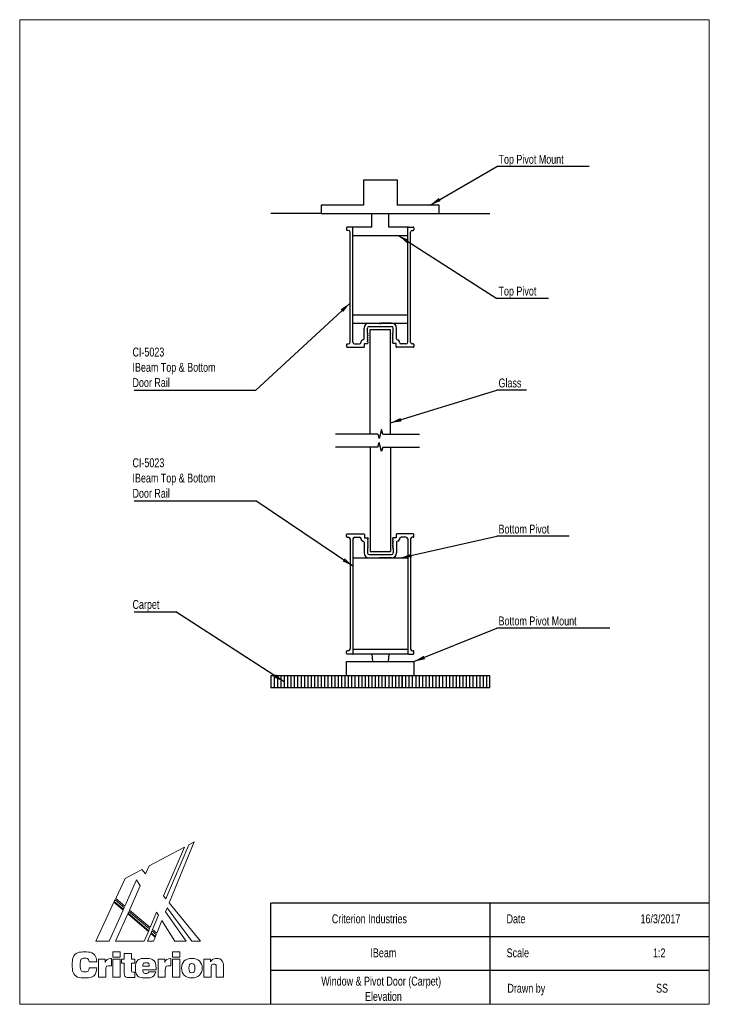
# Model space of a CAD drawing. Header units: millimetres. Extents: x 3 to 208, y 2 to 294.
import ezdxf

# ---------------------------------------------------------------- set-up
doc = ezdxf.new("R2010")
doc.units = ezdxf.units.MM
doc.layers.add('LAYER_1', color=7, linetype='Continuous')
doc.styles.add('SLDTEXTSTYLE0', font='TXT', dxfattribs={"width": 0.75})
doc.dimstyles.new('SLDDIMSTYLE0', dxfattribs={"dimtxt": 0.18, "dimasz": 3.302, "dimexe": 0, "dimexo": 0.0625, "dimgap": 0, "dimtad": 0, "dimtih": 1, "dimtoh": 1, "dimdec": 0, "dimrnd": 1e-09, "dimzin": 0, "dimdsep": 46, "dimtxsty": 'Standard', "dimsah": 1, "dimcen": 0.09, "dimadec": 0, "dimazin": 0, "dimtfac": 3.302, "dimtdec": 0, "dimtofl": 0, "dimtmove": 0, "dimatfit": 3, "dimfxl": 1, "dimfrac": 2, "dimtolj": 1, "dimtzin": 0, "dimarcsym": 0})

# ---------------------------------------------------------------- blocks, each defined once
blk = doc.blocks.new('Block1')
at = {"color": 250, "linetype": 'Continuous', "lineweight": 18, "true_color": 0x191924}
for p, q in [((33.25, 38.78), (22.77, 33.23)), ((33.25, 38.78), (22.77, 33.23)), ((27.07, 24.3), (33.25, 38.78)), ((27.07, 24.3), (33.25, 38.78)), ((34.56, 39.46), (27.73, 23.5)), ((34.56, 39.46), (27.73, 23.5)), ((28.74, 22.26), (36.18, 40.32)), ((28.74, 22.26), (36.18, 40.32)), ((36.18, 40.32), (34.56, 39.46)), ((36.18, 40.32), (34.56, 39.46)), ((22.77, 33.23), (21.71, 30.84)), ((22.77, 33.23), (21.71, 30.84)), ((15.65, 29.46), (12.9, 23.57)), ((15.65, 29.46), (12.9, 23.57)), ((18.04, 30.73), (15.65, 29.46)), ((18.04, 30.73), (15.65, 29.46)), ((19.25, 31.37), (18.04, 30.73)), ((19.25, 31.37), (18.04, 30.73)), ((19.91, 31.72), (19.25, 31.37)), ((19.91, 31.72), (19.25, 31.37)), ((19.25, 31.37), (19.25, 31.37)), ((19.25, 31.37), (19.25, 31.37)), ((20.66, 32.12), (19.91, 31.72)), ((20.66, 32.12), (19.91, 31.72)), ((21.71, 30.84), (20.66, 32.12)), ((21.71, 30.84), (20.66, 32.12)), ((15.6, 21.29), (19.07, 29.08)), ((15.6, 21.29), (19.07, 29.08)), ((20.16, 27.34), (16.96, 20.14)), ((20.16, 27.34), (16.96, 20.14)), ((19.07, 29.08), (20.16, 27.34)), ((19.07, 29.08), (20.16, 27.34)), ((12.9, 23.57), (15.6, 21.29)), ((12.9, 23.57), (15.6, 21.29)), ((27.73, 23.5), (27.07, 24.3)), ((27.73, 23.5), (27.07, 24.3)), ((12.37, 22.43), (7, 10.92)), ((12.37, 22.43), (7, 10.92)), ((15.08, 20.13), (12.37, 22.43)), ((15.08, 20.13), (12.37, 22.43)), ((12.72, 23.17), (12.47, 22.64)), ((12.72, 23.17), (12.47, 22.64)), ((12.47, 22.64), (15.18, 20.35)), ((12.47, 22.64), (15.18, 20.35)), ((15.42, 20.88), (12.72, 23.17)), ((15.42, 20.88), (12.72, 23.17)), ((15.18, 20.35), (15.42, 20.88)), ((15.18, 20.35), (15.42, 20.88)), ((27.64, 19.57), (28.13, 20.75)), ((27.64, 19.57), (28.13, 20.75)), ((28.13, 20.75), (35.5, 10.92)), ((28.13, 20.75), (35.5, 10.92)), ((38.03, 10.92), (28.74, 22.26)), ((38.03, 10.92), (28.74, 22.26)), ((10.98, 10.92), (15.08, 20.13)), ((10.98, 10.92), (15.08, 20.13)), ((16.44, 18.98), (12.86, 10.92)), ((16.44, 18.98), (12.86, 10.92)), ((22.57, 13.79), (16.44, 18.98)), ((22.57, 13.79), (16.44, 18.98)), ((16.78, 19.73), (16.54, 19.2)), ((16.78, 19.73), (16.54, 19.2)), ((16.54, 19.2), (22.67, 14.01)), ((16.54, 19.2), (22.67, 14.01)), ((22.9, 14.55), (16.78, 19.73)), ((22.9, 14.55), (16.78, 19.73)), ((16.96, 20.14), (23.07, 14.95)), ((16.96, 20.14), (23.07, 14.95)), ((23.07, 14.95), (25.03, 19.53)), ((23.07, 14.95), (25.03, 19.53)), ((25.62, 18.58), (23.81, 14.34)), ((25.62, 18.58), (23.81, 14.34)), ((25.03, 19.53), (25.62, 18.58)), ((25.03, 19.53), (25.62, 18.58)), ((33.78, 10.92), (27.64, 19.57)), ((33.78, 10.92), (27.64, 19.57)), ((25.06, 13.29), (26.59, 17.03)), ((25.06, 13.29), (26.59, 17.03)), ((26.59, 17.03), (30.4, 10.92)), ((26.59, 17.03), (30.4, 10.92)), ((21.35, 10.92), (22.57, 13.79)), ((21.35, 10.92), (22.57, 13.79)), ((23.3, 13.15), (22.35, 10.92)), ((23.3, 13.15), (22.35, 10.92)), ((22.67, 14.01), (22.9, 14.55)), ((22.67, 14.01), (22.9, 14.55)), ((24.56, 12.08), (23.3, 13.15)), ((24.56, 12.08), (23.3, 13.15)), ((23.63, 13.93), (23.4, 13.37)), ((23.63, 13.93), (23.4, 13.37)), ((23.4, 13.37), (24.65, 12.31)), ((23.4, 13.37), (24.65, 12.31)), ((24.88, 12.87), (23.63, 13.93)), ((24.88, 12.87), (23.63, 13.93)), ((23.81, 14.34), (25.06, 13.29)), ((23.81, 14.34), (25.06, 13.29)), ((24.08, 10.92), (24.56, 12.08)), ((24.08, 10.92), (24.56, 12.08)), ((24.65, 12.31), (24.88, 12.87)), ((24.65, 12.31), (24.88, 12.87)), ((7, 10.92), (10.98, 10.92)), ((7, 10.92), (10.98, 10.92)), ((12.86, 10.92), (21.35, 10.92)), ((12.86, 10.92), (21.35, 10.92)), ((22.35, 10.92), (24.08, 10.92)), ((22.35, 10.92), (24.08, 10.92)), ((30.4, 10.92), (33.78, 10.92)), ((30.4, 10.92), (33.78, 10.92)), ((35.5, 10.92), (38.03, 10.92)), ((35.5, 10.92), (38.03, 10.92)), ((12.07, 7.71), (14.23, 7.71)), ((12.07, 6.16), (12.07, 7.71)), ((14.23, 6.16), (12.07, 6.16)), ((14.23, 7.71), (14.23, 6.16)), ((15.41, 5.61), (15.41, 7.28)), ((15.41, 7.28), (17.54, 7.28)), ((17.54, 7.28), (17.54, 5.61)), ((29.72, 7.71), (31.89, 7.71)), ((29.72, 6.16), (29.72, 7.71)), ((31.89, 6.16), (29.72, 6.16)), ((31.89, 7.71), (31.89, 6.16)), ((7.25, 4.75), (5, 4.75)), ((5.06, 3.04), (7.29, 3.04)), ((7.77, 5.61), (9.75, 5.61)), ((7.77, 0.2), (7.77, 5.61)), ((9.75, 5.61), (9.75, 4.62)), ((11.43, 5.75), (11.63, 5.75)), ((11.63, 5.75), (11.63, 3.6)), ((12.07, 5.61), (14.23, 5.61)), ((12.07, 0.2), (12.07, 5.61)), ((14.23, 5.61), (14.23, 0.2)), ((14.64, 4.37), (14.64, 5.61)), ((14.64, 5.61), (15.41, 5.61)), ((15.41, 4.37), (14.64, 4.37)), ((15.41, 1.66), (15.41, 4.37)), ((17.54, 5.61), (18.55, 5.61)), ((18.55, 4.37), (17.54, 4.37)), ((17.54, 4.37), (17.54, 2.21)), ((18.55, 5.61), (18.55, 4.37)), ((20.89, 3.51), (22.81, 3.51)), ((25.43, 5.61), (27.41, 5.61)), ((25.43, 0.2), (25.43, 5.61)), ((27.41, 5.61), (27.41, 4.62)), ((29.09, 5.75), (29.28, 5.75)), ((29.28, 5.75), (29.28, 3.6)), ((29.72, 5.61), (31.89, 5.61)), ((29.72, 0.2), (29.72, 5.61)), ((31.89, 5.61), (31.89, 0.2)), ((39.01, 5.61), (40.96, 5.61)), ((39.01, 0.2), (39.01, 5.61)), ((40.96, 5.61), (40.96, 4.82)), ((41.16, 2.99), (41.16, 0.2)), ((42.69, 0.2), (42.69, 3)), ((44.84, 3.01), (44.84, 0.2)), ((9.93, 0.2), (7.77, 0.2)), ((9.93, 2.42), (9.93, 0.2)), ((14.23, 0.2), (12.07, 0.2)), ((18.57, 1.72), (18.57, 0.16)), ((24.93, 2.43), (20.89, 2.43)), ((22.7, 1.8), (24.75, 1.8)), ((24.93, 2.56), (24.93, 2.43)), ((27.58, 0.2), (25.43, 0.2)), ((27.58, 2.42), (27.58, 0.2)), ((31.89, 0.2), (29.72, 0.2)), ((41.16, 0.2), (39.01, 0.2)), ((44.84, 0.2), (42.69, 0.2))]:
    blk.add_line(p, q, dxfattribs=at)
for points in [[(7.29, 3.04), (7.16, 1.12), (5.89, 0), (3.78, 0), (1.43, 0), (0, 1.48), (0, 3.86), (0, 6.25), (1.44, 7.72), (3.73, 7.72), (5.85, 7.72), (7.11, 6.65), (7.25, 4.75)], [(5, 4.75), (4.93, 5.5), (4.51, 5.88), (3.76, 5.88), (2.83, 5.88), (2.37, 5.21), (2.37, 3.86), (2.37, 2.52), (2.87, 1.83), (3.82, 1.83), (4.54, 1.83), (4.99, 2.26), (5.06, 3.04)], [(9.75, 4.62), (10.04, 5.42), (10.56, 5.75), (11.43, 5.75)], [(11.63, 3.6), (11.47, 3.62), (11.32, 3.63), (11.19, 3.63), (10.32, 3.63), (9.93, 3.26), (9.93, 2.42)], [(24.75, 1.8), (24.46, 0.63), (23.44, 0.01), (21.77, 0.01), (19.9, 0.01), (18.74, 1.14), (18.74, 2.86), (18.74, 4.67), (19.93, 5.8), (21.85, 5.8), (23.76, 5.8), (24.93, 4.6), (24.93, 2.56)], [(22.81, 3.51), (22.77, 4.18), (22.44, 4.52), (21.83, 4.52), (21.27, 4.52), (20.92, 4.15), (20.89, 3.51)], [(27.41, 4.62), (27.7, 5.42), (28.21, 5.75), (29.09, 5.75)], [(29.28, 3.6), (29.12, 3.62), (28.98, 3.63), (28.85, 3.63), (27.98, 3.63), (27.58, 3.26), (27.58, 2.42)], [(40.96, 4.82), (41.46, 5.45), (42.07, 5.75), (42.86, 5.75), (43.52, 5.75), (44.04, 5.53), (44.39, 5.1), (44.81, 4.6), (44.84, 3.95), (44.84, 3.01)], [(42.69, 3), (42.69, 3.75), (42.55, 4.08), (41.96, 4.08), (41.42, 4.08), (41.16, 3.73), (41.16, 2.99)], [(18.57, 0.16), (18.1, 0.13), (17.65, 0.11), (17.24, 0.11), (15.9, 0.11), (15.41, 0.49), (15.41, 1.66)], [(17.54, 2.21), (17.54, 1.82), (17.75, 1.71), (18.27, 1.71)], [(18.27, 1.71), (18.36, 1.71), (18.46, 1.71), (18.57, 1.72)], [(20.89, 2.43), (20.92, 1.74), (21.27, 1.35), (21.89, 1.35), (22.31, 1.35), (22.59, 1.52), (22.7, 1.8)]]:
    blk.add_open_spline(points, degree=3, dxfattribs=at)
for points, knots in [([(35.48, 0.01), (33.57, 0.01), (32.42, 1.12), (32.42, 2.91), (32.42, 4.7), (33.57, 5.8), (35.48, 5.8)], [2, 2, 2, 2, 3, 3, 3, 4, 4, 4, 4]), ([(35.48, 4.31), (34.82, 4.31), (34.59, 3.87), (34.59, 2.91), (34.59, 1.95), (34.82, 1.51), (35.48, 1.51)], [2, 2, 2, 2, 3, 3, 3, 4, 4, 4, 4]), ([(35.48, 5.8), (37.38, 5.8), (38.53, 4.7), (38.53, 2.91), (38.53, 1.12), (37.38, 0.01), (35.48, 0.01)], [0, 0, 0, 0, 1, 1, 1, 2, 2, 2, 2]), ([(35.48, 1.51), (36.13, 1.51), (36.37, 1.95), (36.37, 2.91), (36.37, 3.87), (36.13, 4.31), (35.48, 4.31)], [0, 0, 0, 0, 1, 1, 1, 2, 2, 2, 2])]:
    blk.add_open_spline(points, degree=3, knots=knots, dxfattribs=at)
blk = doc.blocks.new('SW_NOTE_0')
at = {"layer": 'LAYER_1', "color": 0, "attachment_point": 2, "style": 'SLDTEXTSTYLE0'}
for s, insert, char_height in [('Window & Pivot Door (Carpet)', (25.05, 3.41), 2.6458), ('Elevation', (25.7, -1.12), 2.646)]:
    blk.add_mtext(s, dxfattribs=dict(at, insert=insert, char_height=char_height))
blk = doc.blocks.new('SW_NOTE_1')
at = {"layer": 'LAYER_1', "color": 0}
blk.add_line((27.35, 0), (0, 0), dxfattribs=at)
at = {"layer": 'LAYER_1', "color": 0, "insert": (0.48, 3.5), "char_height": 2.6458, "attachment_point": 1, "style": 'SLDTEXTSTYLE0'}
blk.add_mtext('Top Pivot Mount', dxfattribs=at)
blk = doc.blocks.new('SW_NOTE_2')
at = {"layer": 'LAYER_1', "color": 0}
blk.add_line((15.33, 0), (0, 0), dxfattribs=at)
at = {"layer": 'LAYER_1', "color": 0, "insert": (0.48, 3.51), "char_height": 2.646, "attachment_point": 1, "style": 'SLDTEXTSTYLE0'}
blk.add_mtext('Top Pivot', dxfattribs=at)
blk = doc.blocks.new('SW_NOTE_3')
at = {"layer": 'LAYER_1', "color": 0}
blk.add_line((8.81, 0), (0, 0), dxfattribs=at)
at = {"layer": 'LAYER_1', "color": 0, "insert": (0.48, 3.41), "char_height": 2.646, "attachment_point": 1, "style": 'SLDTEXTSTYLE0'}
blk.add_mtext('Glass', dxfattribs=at)
blk = doc.blocks.new('SW_NOTE_4')
at = {"layer": 'LAYER_1', "color": 0}
blk.add_line((21.45, 0), (0, 0), dxfattribs=at)
at = {"layer": 'LAYER_1', "color": 0, "insert": (0.48, 3.47), "char_height": 2.6458, "attachment_point": 1, "style": 'SLDTEXTSTYLE0'}
blk.add_mtext('Bottom Pivot', dxfattribs=at)
blk = doc.blocks.new('SW_NOTE_5')
at = {"layer": 'LAYER_1', "color": 0}
blk.add_line((33.47, 0), (0, 0), dxfattribs=at)
at = {"layer": 'LAYER_1', "color": 0, "insert": (0.48, 3.48), "char_height": 2.6458, "attachment_point": 1, "style": 'SLDTEXTSTYLE0'}
blk.add_mtext('Bottom Pivot Mount', dxfattribs=at)
blk = doc.blocks.new('SW_NOTE_6')
at = {"layer": 'LAYER_1', "color": 0}
blk.add_line((-36.07, 0), (0, 0), dxfattribs=at)
at = {"layer": 'LAYER_1', "color": 0, "attachment_point": 1, "style": 'SLDTEXTSTYLE0'}
for s, insert, char_height in [('CI-5023', (-36.56, 12.58), 2.646), ('IBeam Top & Bottom', (-36.56, 8.05), 2.6458), ('Door Rail', (-36.56, 3.52), 2.646)]:
    blk.add_mtext(s, dxfattribs=dict(at, insert=insert, char_height=char_height))
blk = doc.blocks.new('SW_NOTE_7')
at = {"layer": 'LAYER_1', "color": 0}
blk.add_line((-36.07, 0), (0, 0), dxfattribs=at)
at = {"layer": 'LAYER_1', "color": 0, "attachment_point": 1, "style": 'SLDTEXTSTYLE0'}
for s, insert, char_height in [('CI-5023', (-36.56, 12.57), 2.646), ('IBeam Top & Bottom', (-36.56, 8.05), 2.6458), ('Door Rail', (-36.56, 3.52), 2.646)]:
    blk.add_mtext(s, dxfattribs=dict(at, insert=insert, char_height=char_height))
blk = doc.blocks.new('SW_NOTE_8')
at = {"layer": 'LAYER_1', "color": 0}
blk.add_line((-12.35, 0), (0, 0), dxfattribs=at)
at = {"layer": 'LAYER_1', "color": 0, "insert": (-12.83, 3.49), "char_height": 2.646, "attachment_point": 1, "style": 'SLDTEXTSTYLE0'}
blk.add_mtext('Carpet', dxfattribs=at)

msp = doc.modelspace()

# ---------------------------------------------------------------- linework, layer by layer
at = {"color": 7, "linetype": 'Continuous', "lineweight": 18}
for p, q in [((207.5, 294.5), (2.99, 294.5)), ((2.99, 294.5), (2.99, 2.5)), ((207.5, 294.5), (207.5, 2.5)), ((207.5, 47.5), (207.5, 2.5)), ((207.5, 2.5), (2.99, 2.5)), ((207.5, 2.5), (79.06, 2.5))]:
    msp.add_line(p, q, dxfattribs=at)
at = {"color": 7, "linetype": 'Continuous'}
for p, q in [((104.92, 247.02), (114.92, 247.02)), ((104.92, 247.02), (104.92, 239.52)), ((114.92, 247.02), (114.92, 239.52)), ((92.42, 239.52), (92.42, 237.02)), ((104.92, 239.52), (92.42, 239.52)), ((127.42, 239.52), (114.92, 239.52)), ((127.42, 237.02), (127.42, 239.52)), ((92.42, 237.02), (77.42, 237.02)), ((92.42, 237.02), (127.42, 237.02)), ((107.42, 233.02), (107.42, 237.02)), ((112.42, 233.02), (112.42, 237.02)), ((127.42, 237.02), (142.42, 237.02)), ((99.92, 232.82), (99.92, 232.22)), ((101.6, 233.02), (100.12, 233.02)), ((100.45, 232.02), (100.12, 232.02)), ((100.95, 198.87), (100.95, 231.52)), ((107.42, 233.02), (101.8, 233.02)), ((101.8, 198.87), (101.8, 232.82)), ((118.05, 233.02), (112.42, 233.02)), ((118.05, 198.87), (118.05, 232.82)), ((118.25, 233.02), (119.72, 233.02)), ((118.9, 198.87), (118.9, 231.52)), ((119.4, 232.02), (119.72, 232.02)), ((119.92, 232.82), (119.92, 232.22)), ((101.8, 230.52), (118.05, 230.52)), ((101.8, 207.02), (118.05, 207.02)), ((101.8, 204.52), (118.05, 204.52)), ((106.6, 204.52), (109.56, 204.52)), ((109.8, 204.37), (109.7, 204.46)), ((110.05, 204.37), (110.14, 204.46)), ((113.25, 204.52), (110.28, 204.52)), ((105.1, 199.87), (105.1, 203.02)), ((106.1, 201.62), (106.1, 203.02)), ((106.1, 201.62), (106.15, 201.62)), ((106.6, 203.52), (113.25, 203.52)), ((106.92, 202.62), (112.92, 202.62)), ((106.92, 171.62), (106.92, 202.62)), ((109.8, 204.37), (110.05, 204.37)), ((112.92, 171.62), (112.92, 202.62)), ((113.75, 201.62), (113.7, 201.62)), ((113.75, 201.62), (113.75, 203.02)), ((114.75, 199.87), (114.75, 203.02)), ((104.22, 198.87), (104.22, 199.02)), ((104.72, 199.52), (104.75, 199.52)), ((106.1, 200.97), (106.28, 201.41)), ((106.1, 200.97), (106.15, 200.97)), ((106.1, 200.32), (106.28, 200.76)), ((106.1, 200.32), (106.15, 200.32)), ((106.1, 199.67), (106.28, 200.11)), ((106.1, 199.67), (106.15, 199.67)), ((106.1, 199.02), (106.28, 199.46)), ((106.3, 198.72), (106.3, 198.82)), ((113.55, 198.72), (113.55, 198.82)), ((113.75, 200.97), (113.56, 201.41)), ((113.75, 200.32), (113.56, 200.76)), ((113.75, 199.67), (113.56, 200.11)), ((113.75, 199.02), (113.56, 199.46)), ((113.75, 200.97), (113.7, 200.97)), ((113.75, 200.32), (113.7, 200.32)), ((113.75, 199.67), (113.7, 199.67)), ((115.12, 199.52), (115.1, 199.52)), ((115.62, 198.87), (115.62, 199.02)), ((99.92, 198.17), (99.92, 197.57)), ((100.12, 198.37), (100.45, 198.37)), ((100.12, 197.37), (105.02, 197.37)), ((102.3, 198.37), (103.72, 198.37)), ((105.22, 197.57), (105.22, 198.52)), ((105.22, 198.52), (106.1, 198.52)), ((114.62, 198.52), (113.75, 198.52)), ((114.62, 197.57), (114.62, 198.52)), ((119.72, 197.37), (114.82, 197.37)), ((117.55, 198.37), (116.12, 198.37)), ((119.72, 198.37), (119.4, 198.37)), ((119.92, 198.17), (119.92, 197.57)), ((110.26, 172.92), (109.58, 170.32)), ((110.66, 171.62), (110.26, 172.92)), ((109.18, 171.62), (96.68, 171.62)), ((109.18, 171.62), (109.58, 170.32)), ((110.66, 171.62), (121.53, 171.62)), ((109.18, 167.77), (96.68, 167.77)), ((106.92, 167.77), (106.92, 136.77)), ((109.18, 167.77), (109.58, 169.07)), ((110.26, 166.47), (109.58, 169.07)), ((110.66, 167.77), (110.26, 166.47)), ((110.66, 167.77), (121.53, 167.77)), ((112.92, 167.77), (112.92, 136.77)), ((99.92, 141.22), (99.92, 141.82)), ((100.12, 142.02), (105.02, 142.02)), ((100.12, 141.02), (100.45, 141.02)), ((100.95, 140.52), (100.95, 107.87)), ((101.8, 140.52), (101.8, 106.57)), ((102.3, 141.02), (103.72, 141.02)), ((104.22, 140.52), (104.22, 140.37)), ((105.22, 141.82), (105.22, 140.87)), ((105.22, 140.87), (106.1, 140.87)), ((106.1, 140.37), (106.28, 139.93)), ((106.3, 140.67), (106.3, 140.57)), ((113.55, 140.67), (113.55, 140.57)), ((113.75, 140.37), (113.56, 139.93)), ((114.62, 140.87), (113.75, 140.87)), ((114.62, 141.82), (114.62, 140.87)), ((119.72, 142.02), (114.82, 142.02)), ((115.62, 140.52), (115.62, 140.37)), ((117.55, 141.02), (116.12, 141.02)), ((118.05, 140.52), (118.05, 106.57)), ((118.9, 140.52), (118.9, 107.87)), ((119.72, 141.02), (119.4, 141.02)), ((119.92, 141.22), (119.92, 141.82)), ((104.72, 139.87), (104.75, 139.87)), ((105.1, 139.52), (105.1, 136.37)), ((106.1, 139.72), (106.28, 139.28)), ((106.1, 139.72), (106.15, 139.72)), ((106.1, 139.07), (106.28, 138.63)), ((106.1, 139.07), (106.15, 139.07)), ((106.1, 138.42), (106.15, 138.42)), ((106.1, 138.42), (106.28, 137.98)), ((106.1, 137.77), (106.15, 137.77)), ((106.1, 137.77), (106.1, 136.37)), ((113.75, 139.72), (113.56, 139.28)), ((113.75, 139.07), (113.56, 138.63)), ((113.75, 138.42), (113.56, 137.98)), ((113.75, 139.72), (113.7, 139.72)), ((113.75, 139.07), (113.7, 139.07)), ((113.75, 138.42), (113.7, 138.42)), ((113.75, 137.77), (113.7, 137.77)), ((113.75, 137.77), (113.75, 136.37)), ((114.75, 139.52), (114.75, 136.37)), ((115.12, 139.87), (115.1, 139.87)), ((101.8, 134.87), (118.05, 134.87)), ((101.8, 134.87), (101.8, 106.37)), ((106.6, 135.87), (113.25, 135.87)), ((106.6, 134.87), (109.56, 134.87)), ((106.92, 136.77), (112.92, 136.77)), ((109.8, 135.02), (109.7, 134.93)), ((109.8, 135.02), (110.05, 135.02)), ((110.05, 135.02), (110.14, 134.93)), ((113.25, 134.87), (110.28, 134.87)), ((118.05, 134.87), (118.05, 106.37)), ((99.92, 106.57), (99.92, 107.17)), ((100.45, 107.37), (100.12, 107.37)), ((101.6, 106.37), (100.12, 106.37)), ((101.8, 107.87), (118.05, 107.87)), ((118.05, 106.37), (101.8, 106.37)), ((107.42, 106.37), (107.62, 104.12)), ((112.42, 106.37), (112.22, 104.12)), ((118.25, 106.37), (119.72, 106.37)), ((119.4, 107.37), (119.72, 107.37)), ((119.92, 106.57), (119.92, 107.17)), ((99.92, 99.87), (99.92, 104.12)), ((99.92, 104.12), (119.92, 104.12)), ((119.92, 104.12), (119.92, 99.87)), ((142.42, 99.87), (77.42, 99.87)), ((77.42, 99.87), (77.42, 96.37)), ((78.42, 99.87), (78.42, 96.37)), ((79.42, 99.87), (79.42, 96.37)), ((80.42, 99.87), (80.42, 96.37)), ((81.42, 99.87), (81.42, 96.37)), ((82.42, 99.87), (82.42, 96.37)), ((83.42, 99.87), (83.42, 96.37)), ((84.42, 99.87), (84.42, 96.37)), ((85.42, 99.87), (85.42, 96.37)), ((86.42, 99.87), (86.42, 96.37)), ((87.42, 99.87), (87.42, 96.37)), ((88.42, 99.87), (88.42, 96.37)), ((89.42, 99.87), (89.42, 96.37)), ((90.42, 99.87), (90.42, 96.37)), ((91.42, 99.87), (91.42, 96.37)), ((92.42, 99.87), (92.42, 96.37)), ((93.42, 99.87), (93.42, 96.37)), ((94.42, 99.87), (94.42, 96.37)), ((95.42, 99.87), (95.42, 96.37)), ((96.42, 99.87), (96.42, 96.37)), ((97.42, 99.87), (97.42, 96.37)), ((98.42, 99.87), (98.42, 96.37)), ((99.42, 99.87), (99.42, 96.37)), ((100.42, 99.87), (100.42, 96.37)), ((101.42, 99.87), (101.42, 96.37)), ((102.42, 99.87), (102.42, 96.37)), ((103.42, 99.87), (103.42, 96.37)), ((104.42, 99.87), (104.42, 96.37)), ((105.42, 99.87), (105.42, 96.37)), ((106.42, 99.87), (106.42, 96.37)), ((107.42, 99.87), (107.42, 96.37)), ((108.42, 99.87), (108.42, 96.37)), ((109.42, 99.87), (109.42, 96.37)), ((110.42, 99.87), (110.42, 96.37)), ((111.42, 99.87), (111.42, 96.37)), ((112.42, 99.87), (112.42, 96.37)), ((113.42, 99.87), (113.42, 96.37)), ((114.42, 99.87), (114.42, 96.37)), ((115.42, 99.87), (115.42, 96.37)), ((116.42, 99.87), (116.42, 96.37)), ((116.42, 96.37), (116.42, 99.87)), ((117.42, 99.87), (117.42, 96.37)), ((118.42, 99.87), (118.42, 96.37)), ((119.42, 99.87), (119.42, 96.37)), ((120.42, 99.87), (120.42, 96.37)), ((121.42, 99.87), (121.42, 96.37)), ((122.42, 99.87), (122.42, 96.37)), ((123.42, 99.87), (123.42, 96.37)), ((124.42, 99.87), (124.42, 96.37)), ((125.42, 99.87), (125.42, 96.37)), ((126.42, 99.87), (126.42, 96.37)), ((127.42, 99.87), (127.42, 96.37)), ((128.42, 99.87), (128.42, 96.37)), ((129.42, 99.87), (129.42, 96.37)), ((130.42, 99.87), (130.42, 96.37)), ((131.42, 99.87), (131.42, 96.37)), ((132.42, 99.87), (132.42, 96.37)), ((133.42, 99.87), (133.42, 96.37)), ((134.42, 99.87), (134.42, 96.37)), ((135.42, 99.87), (135.42, 96.37)), ((136.42, 99.87), (136.42, 96.37)), ((137.42, 99.87), (137.42, 96.37)), ((138.42, 99.87), (138.42, 96.37)), ((139.42, 99.87), (139.42, 96.37)), ((140.42, 99.87), (140.42, 96.37)), ((141.42, 99.87), (141.42, 96.37)), ((142.42, 96.37), (142.42, 99.87)), ((142.42, 96.37), (77.42, 96.37))]:
    msp.add_line(p, q, dxfattribs=at)
for centre, radius, start, end in [((100.12, 232.82), 0.2, 90, 180), ((100.12, 232.22), 0.2, 180, 270), ((100.45, 231.52), 0.5, 0, 90), ((101.6, 232.82), 0.2, 0, 90), ((118.25, 232.82), 0.2, 90, 180), ((119.4, 231.52), 0.5, 90, 180), ((119.72, 232.82), 0.2, 0, 90), ((119.72, 232.22), 0.2, 270, 0), ((106.6, 203.02), 1.5, 90, 180), ((109.56, 204.32), 0.2, 45, 90), ((110.28, 204.32), 0.2, 90, 135), ((113.25, 203.02), 1.5, 0, 90), ((106.6, 203.02), 0.5, 90, 180), ((106.15, 201.47), 0.15, 336.9212, 90), ((113.25, 203.02), 0.5, 0, 90), ((113.7, 201.47), 0.15, 90, 203.0788), ((100.45, 198.87), 0.5, 270, 0), ((102.3, 198.87), 0.5, 180, 270), ((103.72, 198.87), 0.5, 270, 0), ((104.72, 199.02), 0.5, 90, 180), ((104.75, 199.87), 0.35, 270, 0), ((106.1, 198.82), 0.2, 0, 90), ((106.1, 198.72), 0.2, 270, 0), ((106.15, 200.82), 0.15, 336.9212, 90), ((106.15, 200.17), 0.15, 336.9212, 90), ((106.15, 199.52), 0.15, 336.9212, 90), ((113.7, 200.82), 0.15, 90, 203.0788), ((113.7, 200.17), 0.15, 90, 203.0788), ((113.7, 199.52), 0.15, 90, 203.0788), ((113.75, 198.82), 0.2, 90, 180), ((113.75, 198.72), 0.2, 180, 270), ((115.1, 199.87), 0.35, 180, 270), ((115.12, 199.02), 0.5, 0, 90), ((116.12, 198.87), 0.5, 180, 270), ((117.55, 198.87), 0.5, 270, 0), ((119.4, 198.87), 0.5, 180, 270), ((100.12, 198.17), 0.2, 90, 180), ((100.12, 197.57), 0.2, 180, 270), ((105.02, 197.57), 0.2, 270, 0), ((114.82, 197.57), 0.2, 180, 270), ((119.72, 198.17), 0.2, 0, 90), ((119.72, 197.57), 0.2, 270, 0), ((100.12, 141.82), 0.2, 90, 180), ((100.12, 141.22), 0.2, 180, 270), ((100.45, 140.52), 0.5, 0, 90), ((102.3, 140.52), 0.5, 90, 180), ((103.72, 140.52), 0.5, 0, 90), ((104.72, 140.37), 0.5, 180, 270), ((105.02, 141.82), 0.2, 0, 90), ((106.1, 140.67), 0.2, 0, 90), ((106.1, 140.57), 0.2, 270, 0), ((113.75, 140.67), 0.2, 90, 180), ((113.75, 140.57), 0.2, 180, 270), ((114.82, 141.82), 0.2, 90, 180), ((115.12, 140.37), 0.5, 270, 0), ((116.12, 140.52), 0.5, 90, 180), ((117.55, 140.52), 0.5, 0, 90), ((119.4, 140.52), 0.5, 90, 180), ((119.72, 141.82), 0.2, 0, 90), ((119.72, 141.22), 0.2, 270, 0), ((104.75, 139.52), 0.35, 0, 90), ((106.15, 139.87), 0.15, 270, 23.0788), ((106.15, 139.22), 0.15, 270, 23.0788), ((106.15, 138.57), 0.15, 270, 23.0788), ((106.15, 137.92), 0.15, 270, 23.0788), ((113.7, 139.87), 0.15, 156.9212, 270), ((113.7, 139.22), 0.15, 156.9212, 270), ((113.7, 138.57), 0.15, 156.9212, 270), ((113.7, 137.92), 0.15, 156.9212, 270), ((115.1, 139.52), 0.35, 90, 180), ((106.6, 136.37), 1.5, 180, 270), ((106.6, 136.37), 0.5, 180, 270), ((109.56, 135.07), 0.2, 270, 315), ((110.28, 135.07), 0.2, 225, 270), ((113.25, 136.37), 0.5, 270, 0), ((113.25, 136.37), 1.5, 270, 360), ((100.12, 107.17), 0.2, 90, 180), ((100.12, 106.57), 0.2, 180, 270), ((100.45, 107.87), 0.5, 270, 0), ((101.6, 106.57), 0.2, 270, 0), ((118.25, 106.57), 0.2, 180, 270), ((119.4, 107.87), 0.5, 180, 270), ((119.72, 107.17), 0.2, 0, 90), ((119.72, 106.57), 0.2, 270, 0)]:
    msp.add_arc(centre, radius, start, end, dxfattribs=at)
at = {"layer": 'LAYER_1', "color": 1}
for p, q in [((207.5, 32.5), (77.5, 32.5)), ((77.5, 2.5), (77.5, 32.5)), ((142.5, 2.5), (142.5, 32.5)), ((207.5, 22.5), (77.5, 22.5)), ((207.5, 12.5), (77.5, 12.5))]:
    msp.add_line(p, q, dxfattribs=at)

# ---------------------------------------------------------------- block references
at = {"color": 7, "linetype": 'Continuous'}
msp.add_blockref('Block1', (18.58, 10.32), dxfattribs=at)
at = {"layer": 'LAYER_1', "color": 1}
for name, p in [('SW_NOTE_1', (144.51, 250.92)), ('SW_NOTE_2', (144.51, 211.83)), ('SW_NOTE_6', (73, 184.68)), ('SW_NOTE_3', (144.51, 184.68)), ('SW_NOTE_7', (73, 151.85)), ('SW_NOTE_4', (144.51, 141.3)), ('SW_NOTE_8', (49.28, 118.91)), ('SW_NOTE_5', (144.51, 114.03))]:
    msp.add_blockref(name, p, dxfattribs=at)
at = {"layer": 'LAYER_1', "color": 7}
msp.add_blockref('SW_NOTE_0', (85.15, 7.28), dxfattribs=at)

# ---------------------------------------------------------------- texts
at = {"color": 7, "linetype": 'Continuous', "lineweight": 0, "style": 'SLDTEXTSTYLE0'}
for s, insert, char_height, attachment_point in [('Criterion Industries', (95.56, 29.18), 2.6458, 1), ('IBeam', (110.84, 19.09), 2.646, 2), ('Scale', (147.4, 19.09), 2.646, 1)]:
    msp.add_mtext(s, dxfattribs=dict(at, insert=insert, char_height=char_height, attachment_point=attachment_point))
at = {"layer": 'LAYER_1', "color": 7, "char_height": 2.646, "style": 'SLDTEXTSTYLE0'}
for s, insert, attachment_point in [('16/3/2017', (193, 29.18), 2), ('Date', (147.38, 29.18), 1), ('1:2', (190.8, 19.09), 1), ('Drawn by', (147.63, 8.59), 1), ('SS', (193.49, 8.59), 2)]:
    msp.add_mtext(s, dxfattribs=dict(at, insert=insert, attachment_point=attachment_point))

# ---------------------------------------------------------------- leaders
at = {"layer": 'LAYER_1', "color": 1}
for points in [[(124.67, 239.52), (144.51, 250.92)], [(115.29, 230.52), (144.51, 211.83)], [(100.95, 210.43), (73, 184.68)], [(112.92, 174.92), (144.51, 184.68)], [(101.8, 132.48), (73, 151.85)], [(115.96, 134.87), (144.51, 141.3)], [(81.42, 98.13), (49.28, 118.91)], [(119.92, 104.12), (144.51, 114.03)]]:
    msp.add_leader(points, dimstyle='SLDDIMSTYLE0', dxfattribs=at)

doc.saveas('drawing.dxf')
